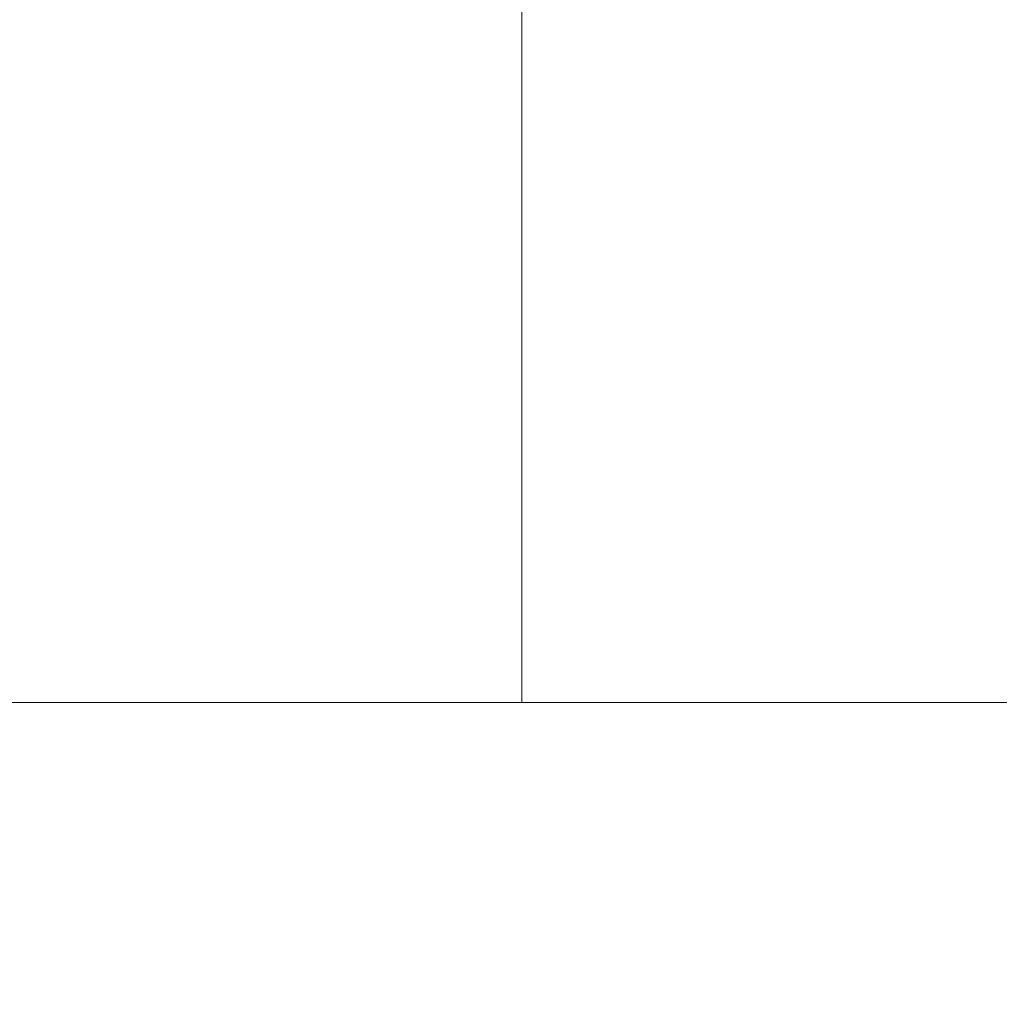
# Model space of a CAD drawing. Header units: inches. Extents: x -263 to 530, y -1 to 602.
# Tile 72 of 256: x -197.705 to -197.305, y 134.877 to 135.279. Entities that reach past the tile are written whole.
import ezdxf

# ---------------------------------------------------------------- set-up
doc = ezdxf.new("R2010")
doc.units = ezdxf.units.IN
doc.header["$MEASUREMENT"] = 0
doc.layers.add('A-WALL', color=113, linetype='Continuous', lineweight=13)

msp = doc.modelspace()

# ---------------------------------------------------------------- meshes
at = {"layer": 'A-WALL'}
mesh = msp.add_polyface(dxfattribs=at)
corners = [(-197.50001, 135, 128), (-198, 135, 128), (-198, 183.5, 128), (-197.50001, 183.5, 128)]
mesh.append_faces([[corners[k] for k in face] for face in [(0, 1, 2, 3)]])
mesh = msp.add_polyface(dxfattribs=at)
corners = [(-197.50001, 183.5, 133), (-198, 183.5, 133), (-198, 135, 133), (-197.50001, 135, 133)]
mesh.append_faces([[corners[k] for k in face] for face in [(0, 1, 2, 3)]])
mesh = msp.add_polyface(dxfattribs=at)
corners = [(-197.50001, 183.5, 128), (-197.50001, 183.5, 133), (-197.50001, 135, 133), (-197.50001, 135, 128)]
mesh.append_faces([[corners[k] for k in face] for face in [(0, 1, 2, 3)]])
mesh = msp.add_polyface(dxfattribs=at)
corners = [(-198, 135, 128), (-198, 135, 133), (-189.25, 135, 133), (-189.25, 135, 128)]
mesh.append_faces([[corners[k] for k in face] for face in [(0, 1, 2, 3)]])
mesh = msp.add_polyface(dxfattribs=at)
corners = [(-189.25, 135, 128), (-189.25, 134.5, 128), (-198, 134.5, 128), (-198, 135, 128)]
mesh.append_faces([[corners[k] for k in face] for face in [(0, 1, 2, 3)]])
mesh = msp.add_polyface(dxfattribs=at)
corners = [(-198, 135, 133), (-198, 134.5, 133), (-189.25, 134.5, 133), (-189.25, 135, 133)]
mesh.append_faces([[corners[k] for k in face] for face in [(0, 1, 2, 3)]])
mesh = msp.add_polyface(dxfattribs=at)
corners = [(-197.50001, 135, 133), (-198, 135, 133), (-198, 135, 128), (-197.50001, 135, 128)]
mesh.append_faces([[corners[k] for k in face] for face in [(0, 1, 2, 3)]])

doc.saveas('drawing.dxf')
